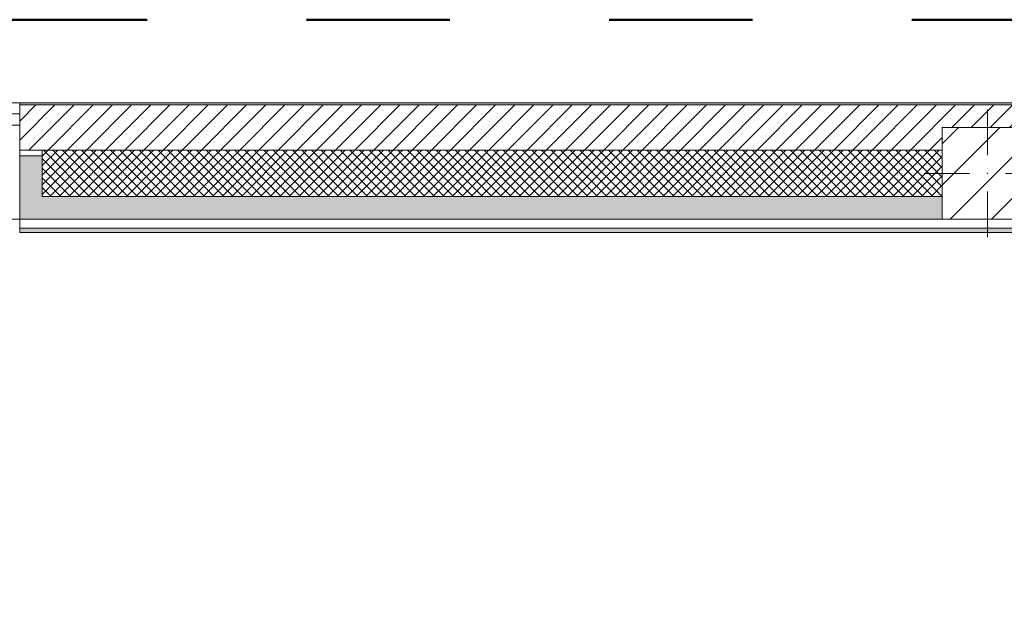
# Model space of a CAD drawing. Header units: millimetres. Extents: x -28277 to 305935, y -19284 to 4746.
# Tile 165 of 256: x 158436 to 162797, y 2175 to 4746. Entities that reach past the tile are written whole.
import ezdxf

# ---------------------------------------------------------------- set-up
doc = ezdxf.new("R2010")
doc.units = ezdxf.units.MM
doc.header["$MEASUREMENT"] = 0
doc.linetypes.add('Punto & Rayas', pattern=[1340.555525, 635, -352.777778, 0, -352.777747])
doc.linetypes.add('Wipeout_Contour', pattern=[1000, 0, -1000])
for name, color, linetype, lineweight, true_color in [('01_2D_Ambit_Pluma_Nº__242', 7, 'Continuous', 50, 0xfb0013), ('12_FAÇ_Façana_Pluma_Nº__102', 7, 'Continuous', 5, 0xcccccc), ('12_FAÇ_Façana_Pluma_Nº__174', 7, 'Continuous', 13, 0xe4ad2c), ('12_FAÇ_Façana_Pluma_Nº__176', 7, 'Continuous', 15, 0x93a0c6), ('12_FAÇ_Façana_Pluma_Nº__43', 7, 'Continuous', 5, 0xa4a4a6), ('Nuevo_08_E_Envans secs_Pluma_Nº__176', 7, 'Continuous', 15, 0x93a0c6), ('Ventanas Archicad_Pluma_Nº__23', 7, 'Continuous', 5, 0xa4a4a6), ('Ventanas Archicad_Pluma_Nº__3', 7, 'Continuous', 5, 0xa4a4a4), ('Ventanas Archicad_Pluma_Nº__43', 7, 'Continuous', 5, 0xa4a4a6)]:
    doc.layers.add(name, color=color, linetype=linetype, lineweight=lineweight, true_color=true_color)
for name, color, linetype in [('10_ESTR_Pilars', 7, 'Continuous'), ('12_FAÇ_Façana', 7, 'Continuous'), ('Nuevo_08_E_Envans secs', 7, 'Continuous'), ('Ventanas Archicad', 7, 'Continuous')]:
    doc.layers.add(name, color=color, linetype=linetype)
for name, color, linetype, lineweight in [('10_ESTR_Pilars_Pluma_Nº__20', 1, 'Continuous', 5), ('10_ESTR_Pilars_Pluma_Nº__28', 7, 'Continuous', 20), ('10_ESTR_Pilars_Pluma_Nº__42', 8, 'Continuous', 25), ('12_FAÇ_Façana_Pluma_Nº__2', 8, 'Continuous', 5), ('12_FAÇ_Façana_Pluma_Nº__7', 7, 'Continuous', 5), ('Nuevo_08_E_Envans secs_Pluma_Nº__7', 7, 'Continuous', 5), ('Ventanas Archicad_Pluma_Nº__7', 7, 'Continuous', 5)]:
    doc.layers.add(name, color=color, linetype=linetype, lineweight=lineweight)
pattern_1 = [(45, (184431.64, 0), (-91.9239, 91.9239), [])]

# ---------------------------------------------------------------- blocks, each defined once
blk = doc.blocks.new('Ventana Vertical Multi-Faja 27_4')
at = {"layer": 'Ventanas Archicad_Pluma_Nº__23', "color": 253, "linetype": 'Continuous', "lineweight": 5, "true_color": 0xa4a4a6}
for p, q in [((-600, 0), (-550, 0)), ((-550, 0), (-550, -50)), ((550, -50), (550, 0)), ((550, 0), (600, 0)), ((-550, -50), (-600, -50)), ((600, -50), (550, -50))]:
    blk.add_line(p, q, dxfattribs=at)
at = {"layer": 'Ventanas Archicad_Pluma_Nº__3', "color": 253, "linetype": 'Continuous', "lineweight": 5, "true_color": 0xa4a4a4}
for p, q in [((-600, 50), (600, 50)), ((-550, 0), (550, 0)), ((-550, -25), (550, -25)), ((550, -50), (-550, -50)), ((-600, -465), (600, -465))]:
    blk.add_line(p, q, dxfattribs=at)
at = {"layer": 'Ventanas Archicad_Pluma_Nº__43', "color": 253, "linetype": 'Continuous', "lineweight": 5, "true_color": 0xa4a4a6}
for p, q in [((-600, -160), (-600, -185)), ((600, -160), (600, -185))]:
    blk.add_line(p, q, dxfattribs=at)
at = {"layer": 'Ventanas Archicad_Pluma_Nº__7', "color": 7, "linetype": 'Continuous', "lineweight": 5}
for p, q in [((-600, 50), (-600, 40)), ((600, 50), (600, 40)), ((-600, 40), (-600, 0)), ((-600, 0), (-600, -50)), ((-600, 0), (-600, -50)), ((600, 40), (600, 0)), ((600, 0), (600, -50)), ((600, 0), (600, -50)), ((-600, -50), (-600, -160)), ((600, -50), (600, -160)), ((-600, -185), (-600, -365)), ((-600, -185), (-600, -365)), ((600, -185), (600, -365)), ((600, -185), (600, -365)), ((-600, -365), (-600, -465)), ((-600, -365), (-600, -465)), ((600, -365), (600, -465)), ((600, -365), (600, -465))]:
    blk.add_line(p, q, dxfattribs=at)
blk = doc.blocks.new('Muro_37_7', base_point=(196314.3, 4378.5))
at = {"layer": '12_FAÇ_Façana', "linetype": 'Continuous', "lineweight": 0, "true_color": 0x000000}
h = blk.add_hatch(dxfattribs=at)
h.set_pattern_fill('Yeso_0007', color=18, style=0, pattern_type=2)
h.set_pattern_definition([(0, (184431.64, 0), (0, 150), [0, -150])])
h.paths.add_polyline_path([(158436.2, 4168.5), (158436.2, 4143.5), (158536.2, 4143.5), (158536.2, 4168.5)])
at = {"layer": '12_FAÇ_Façana_Pluma_Nº__102', "linetype": 'Continuous', "lineweight": 0, "true_color": 0xe5e5e5}
for points in [[(158536.2, 3963.5), (158536.2, 4143.5), (158436.2, 4143.5), (158436.2, 3863.5)], [(158536.2, 3963.5), (158436.2, 3863.5), (162521.9, 3863.5), (162521.9, 3963.5)]]:
    blk.add_hatch(color=254, dxfattribs=at).paths.add_polyline_path(points)
at = {"layer": '12_FAÇ_Façana_Pluma_Nº__174', "linetype": 'Continuous', "lineweight": 13, "true_color": 0xe4ad2c}
h = blk.add_hatch(dxfattribs=at)
h.set_pattern_fill('SATE_Aislamiento_0007', color=42, style=0, pattern_type=2)
h.set_pattern_definition([(45, (184431.643, 0), (-21.213203, 21.213203), []), (135, (184431.643, 0), (21.213203, 21.213203), [])])
h.paths.add_polyline_path([(162521.9, 4168.5), (158536.2, 4168.5), (158536.2, 4143.5), (158536.2, 3963.5), (162521.9, 3963.5)])
at = {"layer": '12_FAÇ_Façana_Pluma_Nº__176', "linetype": 'Continuous', "lineweight": 0, "true_color": 0x495063}
blk.add_hatch(color=251, dxfattribs=at).paths.add_polyline_path([(158436.2, 4378.5), (158436.2, 4368.5), (183174.3, 4368.5), (183174.3, 4378.5)])
at = {"layer": '12_FAÇ_Façana_Pluma_Nº__2', "linetype": 'Continuous', "lineweight": 5}
h = blk.add_hatch(dxfattribs=at)
h.set_pattern_fill('Ceramic_0007', color=8, style=0, pattern_type=2)
h.set_pattern_definition([(45, (184431.643, 0), (-42.42641, 42.42641), [])])
h.paths.add_polyline_path([(158436.2, 4168.5), (162521.9, 4168.5), (162521.9, 4268), (162921.9, 4268), (162921.9, 4168.5), (165521.9, 4168.5), (165521.9, 4268), (165921.9, 4268), (165921.9, 4168.5), (177031.2, 4168.5), (177031.2, 4268), (177431.2, 4268), (177431.2, 4168.5), (182431.2, 4168.5), (182431.2, 4268), (182831.2, 4268), (182831.2, 4168.5), (183174.3, 4168.5), (183174.3, 4368.5), (158436.2, 4368.5)])
at = {"layer": '12_FAÇ_Façana_Pluma_Nº__43', "color": 253, "linetype": 'Continuous', "lineweight": 5, "true_color": 0xa4a4a6}
for p, q in [((158436.2, 4168.5), (158436.2, 4143.5)), ((158536.2, 4168.5), (158436.2, 4168.5)), ((158436.2, 4143.5), (158536.2, 4143.5)), ((158536.2, 4143.5), (158536.2, 4168.5))]:
    blk.add_line(p, q, dxfattribs=at)
at = {"layer": '12_FAÇ_Façana_Pluma_Nº__7', "color": 7, "linetype": 'Continuous', "lineweight": 5}
for p, q in [((158436.2, 4378.5), (158436.2, 4368.5)), ((183174.3, 4368.5), (158436.2, 4368.5)), ((158436.2, 4368.5), (158436.2, 4328.5)), ((158436.2, 4328.5), (158436.2, 4278.5)), ((158436.2, 4278.5), (158436.2, 4168.5)), ((158436.2, 4143.5), (158436.2, 3963.5)), ((158436.2, 4143.5), (158436.2, 3963.5)), ((162521.9, 4168.5), (158536.2, 4168.5)), ((158536.2, 3963.5), (158536.2, 4143.5)), ((158436.2, 3963.5), (158436.2, 3863.5)), ((158436.2, 3963.5), (158436.2, 3863.5)), ((158536.2, 3963.5), (162521.9, 3963.5))]:
    blk.add_line(p, q, dxfattribs=at)
at = {"layer": '12_FAÇ_Façana_Pluma_Nº__7', "color": 7, "linetype": 'Continuous', "lineweight": 5, "flags": 128}
for points in [[(183174.3, 4378.5), (158436.2, 4378.5)], [(158436.2, 3863.5), (162521.9, 3863.5)]]:
    blk.add_lwpolyline(points, dxfattribs=at)
at = {"layer": 'Ventanas Archicad', "color": 253, "linetype": 'Continuous', "lineweight": 5, "true_color": 0xa4a4a6, "zscale": 1000}
blk.add_blockref('Ventana Vertical Multi-Faja 27_4', (157836.2, 4328.5), dxfattribs=at)
blk = doc.blocks.new('Muro_203_7', base_point=(158436.2, 3863.5))
at = {"layer": 'Nuevo_08_E_Envans secs_Pluma_Nº__176', "linetype": 'Continuous', "lineweight": 0, "true_color": 0x495063}
blk.add_hatch(color=251, dxfattribs=at).paths.add_polyline_path([(158436.2, 3803.5), (165551.4, 3803.5), (165551.4, 3823.5), (158436.2, 3823.5)])
at = {"layer": 'Nuevo_08_E_Envans secs_Pluma_Nº__7', "color": 7, "linetype": 'Continuous', "lineweight": 5}
blk.add_line((158436.2, 3823.5), (165551.4, 3823.5), dxfattribs=at)
at = {"layer": 'Nuevo_08_E_Envans secs_Pluma_Nº__7', "color": 7, "linetype": 'Continuous', "lineweight": 5, "flags": 128}
for points in [[(162521.9, 3863.5), (158436.2, 3863.5)], [(158436.2, 3863.5), (158436.2, 3803.5)], [(158436.2, 3803.5), (165551.4, 3803.5)]]:
    blk.add_lwpolyline(points, dxfattribs=at)
blk = doc.blocks.new('Pilar_42_7', base_point=(162721.9, 4065.7))
at = {"color": 254, "linetype": 'Wipeout_Contour', "lineweight": 0, "ltscale": 651091.153489}
blk.add_wipeout([(162521.9, 3863.5), (162921.9, 3863.5), (162921.9, 4268), (162521.9, 4268)], dxfattribs=at).dxf.layer = '10_ESTR_Pilars'
at = {"layer": '10_ESTR_Pilars_Pluma_Nº__42', "linetype": 'Continuous', "lineweight": 25}
h = blk.add_hatch(dxfattribs=at)
h.set_pattern_fill('00_GCT_trama_45º_e1_400__03', color=8, style=0, pattern_type=2)
h.set_pattern_definition(pattern_1)
h.paths.add_polyline_path([(162521.9, 3863.5), (162921.9, 3863.5), (162921.9, 4268), (162521.9, 4268)])
at = {"layer": '10_ESTR_Pilars_Pluma_Nº__20', "color": 1, "linetype": 'Continuous', "lineweight": 5}
for p, q in [((162721.9, 4145.7), (162721.9, 4348)), ((162641.9, 4065.7), (162441.9, 4065.7)), ((162801.9, 4065.7), (163001.9, 4065.7)), ((162721.9, 3985.7), (162721.9, 3783.5))]:
    blk.add_line(p, q, dxfattribs=at)
blk.add_point((162721.9, 4065.7), dxfattribs=at)
at = {"layer": '10_ESTR_Pilars_Pluma_Nº__28', "color": 7, "linetype": 'Continuous', "lineweight": 20, "flags": 128}
blk.add_lwpolyline([(162521.9, 3863.5), (162921.9, 3863.5), (162921.9, 4268), (162521.9, 4268)], close=True, dxfattribs=at)
blk = doc.blocks.new('Pilar_49_7', base_point=(162721.9, 4065.7))
at = {"color": 254, "linetype": 'Wipeout_Contour', "lineweight": 0, "ltscale": 651091.153489}
blk.add_wipeout([(162521.9, 3863.5), (162921.9, 3863.5), (162921.9, 4268), (162521.9, 4268)], dxfattribs=at).dxf.layer = '10_ESTR_Pilars'
at = {"layer": '10_ESTR_Pilars_Pluma_Nº__42', "linetype": 'Continuous', "lineweight": 25}
h = blk.add_hatch(dxfattribs=at)
h.set_pattern_fill('00_GCT_trama_45º_e1_400__03', color=8, style=0, pattern_type=2)
h.set_pattern_definition(pattern_1)
h.paths.add_polyline_path([(162521.9, 3863.5), (162921.9, 3863.5), (162921.9, 4268), (162521.9, 4268)])
at = {"layer": '10_ESTR_Pilars_Pluma_Nº__20', "color": 1, "linetype": 'Continuous', "lineweight": 5}
for p, q in [((162721.9, 4145.7), (162721.9, 4348)), ((162641.9, 4065.7), (162441.9, 4065.7)), ((162801.9, 4065.7), (163001.9, 4065.7)), ((162721.9, 3985.7), (162721.9, 3783.5))]:
    blk.add_line(p, q, dxfattribs=at)
blk.add_point((162721.9, 4065.7), dxfattribs=at)
at = {"layer": '10_ESTR_Pilars_Pluma_Nº__28', "color": 7, "linetype": 'Continuous', "lineweight": 20, "flags": 128}
blk.add_lwpolyline([(162521.9, 3863.5), (162921.9, 3863.5), (162921.9, 4268), (162521.9, 4268)], close=True, dxfattribs=at)

msp = doc.modelspace()

# ---------------------------------------------------------------- linework, layer by layer
at = {"layer": '01_2D_Ambit_Pluma_Nº__242', "color": 1, "linetype": 'Punto & Rayas', "lineweight": 50, "true_color": 0xfb0013, "flags": 128}
msp.add_lwpolyline([(155931.626, 1816.795), (155931.626, 4745.928), (192311.213, 4745.928), (192311.213, -1396.866), (190905.792, -1396.866), (190905.792, -11392.724), (191347.947, -11392.724), (191347.947, -17756.595), (180499.362, -17756.595), (180499.362, -11834.879), (181983.739, -11834.879), (181983.739, -2249.593), (161120.47, -2249.593), (161120.47, 1816.795)], close=True, dxfattribs=at)

# ---------------------------------------------------------------- block references
at = {"layer": '12_FAÇ_Façana', "color": 7, "lineweight": 20}
msp.add_blockref('Muro_37_7', (196314.284, 4378.454), dxfattribs=at)
at = {"layer": 'Nuevo_08_E_Envans secs', "color": 7, "lineweight": 20}
msp.add_blockref('Muro_203_7', (158436.209, 3863.454), dxfattribs=at)

# ---------------------------------------------------------------- next in the draw order: block references
at = {"layer": '10_ESTR_Pilars', "color": 7, "lineweight": 20}
msp.add_blockref('Pilar_42_7', (162721.878, 4065.732), dxfattribs=at)

# ---------------------------------------------------------------- next in the draw order: block references
msp.add_blockref('Pilar_49_7', (162721.878, 4065.732), dxfattribs=at)

doc.saveas('drawing.dxf')
